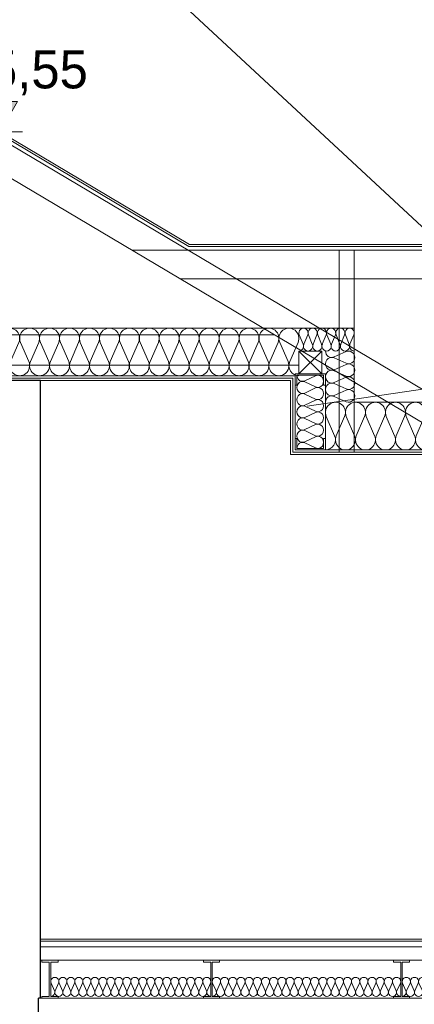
# Model space of a CAD drawing. Extents: x -396299 to -11759, y -15022 to 18278.
# Tile 81 of 205: x -230212 to -228134, y 7511 to 12691. Entities that reach past the tile are written whole.
import ezdxf

# ---------------------------------------------------------------- set-up
doc = ezdxf.new("R2010")
doc.units = 0
doc.header["$MEASUREMENT"] = 0
for name, color, linetype, lineweight in [('0_Nr_Pióra__21', 7, 'Continuous', 13), ('0_Nr_Pióra__5', 7, 'Continuous', 13), ('Arch wymiary_Nr_Pióra__21', 7, 'Continuous', 13), ('INWENT DACH_Nr_Pióra__5', 7, 'Continuous', 13), ('INWENT OPISY_Nr_Pióra__21', 7, 'Continuous', 13), ('INWENT STROPY_Nr_Pióra__21', 7, 'Continuous', 13), ('INWENT.ŚCIANY_Nr_Pióra__1', 7, 'Continuous', 25), ('Inwentaryzacja Konst._Nr_Pióra__5', 7, 'Continuous', 13)]:
    doc.layers.add(name, color=color, linetype=linetype, lineweight=lineweight)
for name, color, linetype in [('arch izolacje', 7, 'Continuous'), ('Arch opisy', 7, 'Continuous'), ('Arch wymiary', 7, 'Continuous'), ('INWENT STROPY', 7, 'Continuous')]:
    doc.layers.add(name, color=color, linetype=linetype)
for name, color, linetype, lineweight, true_color in [('arch izolacje_Nr_Pióra__24', 7, 'Continuous', 13, 0x029e21), ('Arch opisy_Nr_Pióra__3', 7, 'Continuous', 20, 0xff6600), ('Arch stropy_Nr_Pióra__24', 7, 'Continuous', 13, 0x029e21), ('INWENT STROPY_Nr_Pióra__2', 7, 'Continuous', 13, 0x7f7f7f), ('INWENT STROPY_Nr_Pióra__25', 7, 'Continuous', 15, 0x40a5ff), ('Inwentaryzacja Konst._Nr_Pióra__25', 7, 'Continuous', 15, 0x40a5ff)]:
    doc.layers.add(name, color=color, linetype=linetype, lineweight=lineweight, true_color=true_color)
doc.styles.add('GENERATED_STYLE_1', font='txt')
doc.dimstyles.new('GENERATED_STYLE__10', dxfattribs={"dimtxt": 200, "dimasz": 110.144928, "dimexe": 0.18, "dimexo": 40, "dimgap": 0.09, "dimtad": 1, "dimtih": 1, "dimtoh": 1, "dimdec": 0, "dimzin": 0, "dimdsep": 46, "dimtxsty": 'GENERATED_STYLE_1', "dimblk": 'ARROWHEAD_5', "dimblk1": 'ARROWHEAD_5', "dimblk2": 'ARROWHEAD_5', "dimcen": 0.09, "dimclrd": 7, "dimclre": 7, "dimclrt": 7, "dimazin": 0, "dimtfac": 1, "dimtdec": 4, "dimtmove": 0, "dimatfit": 3, "dimfxl": 0, "dimtolj": 1, "dimtzin": 0, "dimarcsym": 0})

# ---------------------------------------------------------------- blocks, each defined once
blk = doc.blocks.new('Izolacja cieplna 14_1', base_point=(-228741.9, 10818.2))
at = {"layer": 'arch izolacje_Nr_Pióra__24', "linetype": 'Continuous'}
for p, q in [((-230268.8, 10892.7), (-230312.5, 10993.7)), ((-230216.3, 10993.7), (-230260, 10892.7)), ((-230163.8, 10892.7), (-230207.5, 10993.7)), ((-230111.3, 10993.7), (-230155, 10892.7)), ((-230058.8, 10892.7), (-230102.5, 10993.7)), ((-230006.3, 10993.7), (-230050, 10892.7)), ((-229953.8, 10892.7), (-229997.5, 10993.7)), ((-229901.3, 10993.7), (-229945, 10892.7)), ((-229848.8, 10892.7), (-229892.5, 10993.7)), ((-229796.3, 10993.7), (-229840, 10892.7)), ((-229743.8, 10892.7), (-229787.5, 10993.7)), ((-229691.3, 10993.7), (-229735, 10892.7)), ((-229638.8, 10892.7), (-229682.5, 10993.7)), ((-229586.3, 10993.7), (-229630, 10892.7)), ((-229533.8, 10892.7), (-229577.5, 10993.7)), ((-229481.3, 10993.7), (-229525, 10892.7)), ((-229428.8, 10892.7), (-229472.5, 10993.7)), ((-229376.3, 10993.7), (-229420, 10892.7)), ((-229323.8, 10892.7), (-229367.5, 10993.7)), ((-229271.3, 10993.7), (-229315, 10892.7)), ((-229218.8, 10892.7), (-229262.5, 10993.7)), ((-229166.3, 10993.7), (-229210, 10892.7)), ((-229113.8, 10892.7), (-229157.5, 10993.7)), ((-229061.3, 10993.7), (-229105, 10892.7)), ((-229008.8, 10892.7), (-229052.5, 10993.7)), ((-228956.3, 10993.7), (-229000, 10892.7)), ((-228903.8, 10892.7), (-228947.5, 10993.7)), ((-228851.3, 10993.7), (-228895, 10892.7)), ((-228798.8, 10892.7), (-228842.5, 10993.7)), ((-228746.3, 10993.7), (-228790, 10892.7))]:
    blk.add_line(p, q, dxfattribs=at)
for centre, start_param, end_param in [((-230264.4, 11015), 1.158003, 5.125183), ((-230159.4, 11015), 1.158003, 5.125183), ((-230054.4, 11015), 1.158003, 5.125183), ((-229949.4, 11015), 1.158003, 5.125183), ((-229844.4, 11015), 1.158003, 5.125183), ((-229739.4, 11015), 1.158003, 5.125183), ((-229634.4, 11015), 1.158003, 5.125183), ((-229529.4, 11015), 1.158003, 5.125183), ((-229424.4, 11015), 1.158003, 5.125183), ((-229319.4, 11015), 1.158003, 5.125183), ((-229214.4, 11015), 1.158003, 5.125183), ((-229109.4, 11015), 1.158003, 5.125183), ((-229004.4, 11015), 1.158003, 5.125183), ((-228899.4, 11015), 1.158003, 5.125183), ((-228794.4, 11015), 1.158003, 5.125183), ((-230316.9, 10871.3), 0, 1.983589), ((-230211.9, 10871.3), 4.299595, 8.266774), ((-230106.9, 10871.3), 4.299595, 8.266774), ((-230001.9, 10871.3), 4.299595, 8.266774), ((-229896.9, 10871.3), 4.299595, 8.266774), ((-229791.9, 10871.3), 4.299595, 8.266774), ((-229686.9, 10871.3), 4.299595, 8.266774), ((-229581.9, 10871.3), 4.299595, 8.266774), ((-229476.9, 10871.3), 4.299595, 8.266774), ((-229371.9, 10871.3), 4.299595, 8.266774), ((-229266.9, 10871.3), 4.299595, 8.266774), ((-229161.9, 10871.3), 4.299595, 8.266774), ((-229056.9, 10871.3), 4.299595, 8.266774), ((-228951.9, 10871.3), 4.299595, 8.266774), ((-228846.9, 10871.3), 4.299595, 8.266774), ((-228741.9, 10871.3), 4.299596, 6.283185)]:
    blk.add_ellipse(centre, major_axis=(0, -53.2), ratio=0.987408, start_param=start_param, end_param=end_param, dxfattribs=at)
blk = doc.blocks.new('Izolacja cieplna 14_5', base_point=(-230047.9, 7553.2))
at = {"layer": 'INWENT STROPY_Nr_Pióra__2', "linetype": 'Continuous'}
for p, q in [((-230046.1, 7623.4), (-230028.6, 7583)), ((-230025.1, 7583), (-230007.5, 7623.4)), ((-230004, 7623.4), (-229986.5, 7583)), ((-229983, 7583), (-229965.4, 7623.4)), ((-229961.9, 7623.4), (-229944.4, 7583)), ((-229940.9, 7583), (-229923.3, 7623.4)), ((-229919.8, 7623.4), (-229902.3, 7583)), ((-229898.8, 7583), (-229881.2, 7623.4)), ((-229877.7, 7623.4), (-229860.2, 7583)), ((-229856.7, 7583), (-229839.1, 7623.4)), ((-229835.6, 7623.4), (-229818.1, 7583)), ((-229814.6, 7583), (-229797, 7623.4)), ((-229793.5, 7623.4), (-229776, 7583)), ((-229772.5, 7583), (-229754.9, 7623.4)), ((-229751.4, 7623.4), (-229733.9, 7583)), ((-229730.4, 7583), (-229712.8, 7623.4)), ((-229709.3, 7623.4), (-229691.8, 7583)), ((-229688.3, 7583), (-229670.7, 7623.4)), ((-229667.2, 7623.4), (-229649.7, 7583)), ((-229646.2, 7583), (-229628.6, 7623.4)), ((-229625.1, 7623.4), (-229607.6, 7583)), ((-229604.1, 7583), (-229586.5, 7623.4)), ((-229583, 7623.4), (-229565.5, 7583)), ((-229562, 7583), (-229544.4, 7623.4)), ((-229540.9, 7623.4), (-229523.4, 7583)), ((-229519.9, 7583), (-229502.3, 7623.4)), ((-229498.8, 7623.4), (-229481.3, 7583)), ((-229477.8, 7583), (-229460.2, 7623.4)), ((-229456.7, 7623.4), (-229439.2, 7583)), ((-229435.7, 7583), (-229418.1, 7623.4)), ((-229414.6, 7623.4), (-229397.1, 7583)), ((-229393.6, 7583), (-229376, 7623.4)), ((-229372.5, 7623.4), (-229355, 7583)), ((-229351.5, 7583), (-229333.9, 7623.4)), ((-229330.4, 7623.4), (-229312.9, 7583)), ((-229309.4, 7583), (-229291.8, 7623.4)), ((-229288.3, 7623.4), (-229270.8, 7583)), ((-229267.3, 7583), (-229249.7, 7623.4)), ((-229246.2, 7623.4), (-229228.7, 7583)), ((-229225.2, 7583), (-229207.6, 7623.4))]:
    blk.add_line(p, q, dxfattribs=at)
for centre, start_param, end_param in [((-230026.8, 7631.9), 4.299595, 8.266775), ((-229984.7, 7631.9), 4.299595, 8.266775), ((-229942.6, 7631.9), 4.299595, 8.266775), ((-229900.5, 7631.9), 4.299595, 8.266775), ((-229858.4, 7631.9), 4.299595, 8.266775), ((-229816.3, 7631.9), 4.299595, 8.266775), ((-229774.2, 7631.9), 4.299595, 8.266775), ((-229732.1, 7631.9), 4.299595, 8.266775), ((-229690, 7631.9), 4.299595, 8.266775), ((-229647.9, 7631.9), 4.299595, 8.266775), ((-229605.8, 7631.9), 4.299595, 8.266775), ((-229563.7, 7631.9), 4.299595, 8.266775), ((-229521.6, 7631.9), 4.299595, 8.266775), ((-229479.5, 7631.9), 4.299595, 8.266775), ((-229437.4, 7631.9), 4.299595, 8.266775), ((-229395.3, 7631.9), 4.299595, 8.266775), ((-229353.2, 7631.9), 4.299595, 8.266775), ((-229311.1, 7631.9), 4.299595, 8.266775), ((-229269, 7631.9), 4.299595, 8.266775), ((-229226.9, 7631.9), 4.299595, 8.266775), ((-230047.9, 7574.4), 3.141593, 5.125182), ((-230005.8, 7574.4), 1.158004, 5.125183), ((-229963.7, 7574.4), 1.158004, 5.125183), ((-229921.6, 7574.4), 1.158004, 5.125183), ((-229879.5, 7574.4), 1.158004, 5.125183), ((-229837.4, 7574.4), 1.158004, 5.125183), ((-229795.3, 7574.4), 1.158004, 5.125183), ((-229753.2, 7574.4), 1.158004, 5.125183), ((-229711.1, 7574.4), 1.158004, 5.125183), ((-229669, 7574.4), 1.158004, 5.125183), ((-229626.9, 7574.4), 1.158004, 5.125183), ((-229584.8, 7574.4), 1.158004, 5.125183), ((-229542.7, 7574.4), 1.158004, 5.125183), ((-229500.6, 7574.4), 1.158004, 5.125183), ((-229458.5, 7574.4), 1.158004, 5.125183), ((-229416.4, 7574.4), 1.158004, 5.125183), ((-229374.3, 7574.4), 1.158004, 5.125183), ((-229332.2, 7574.4), 1.158004, 5.125183), ((-229290.1, 7574.4), 1.158004, 5.125183), ((-229248, 7574.4), 1.158004, 5.125183), ((-229205.9, 7574.4), 1.158004, 3.141593)]:
    blk.add_ellipse(centre, major_axis=(0, 21.3), ratio=0.989759, start_param=start_param, end_param=end_param, dxfattribs=at)
blk = doc.blocks.new('Izolacja cieplna 14_45', base_point=(-224916.9, 10428.2))
at = {"layer": 'arch izolacje_Nr_Pióra__24', "linetype": 'Continuous'}
for p, q in [((-228553.7, 10502.7), (-228597.5, 10603.7)), ((-228501, 10603.7), (-228544.8, 10502.7)), ((-228448.4, 10502.7), (-228492.2, 10603.7)), ((-228395.7, 10603.7), (-228439.5, 10502.7)), ((-228343.1, 10502.7), (-228386.9, 10603.7)), ((-228290.4, 10603.7), (-228334.2, 10502.7)), ((-228237.8, 10502.7), (-228281.6, 10603.7)), ((-228185.2, 10603.7), (-228229, 10502.7)), ((-228132.5, 10502.7), (-228176.3, 10603.7)), ((-228079.9, 10603.7), (-228123.7, 10502.7)), ((-228027.2, 10502.7), (-228071, 10603.7)), ((-227974.6, 10603.7), (-228018.4, 10502.7)), ((-227921.9, 10502.7), (-227965.7, 10603.7)), ((-227869.3, 10603.7), (-227913.1, 10502.7)), ((-227816.7, 10502.7), (-227860.5, 10603.7)), ((-227764, 10603.7), (-227807.8, 10502.7)), ((-227711.4, 10502.7), (-227755.2, 10603.7)), ((-227658.7, 10603.7), (-227702.5, 10502.7)), ((-227606.1, 10502.7), (-227649.9, 10603.7)), ((-227553.4, 10603.7), (-227597.2, 10502.7)), ((-227500.8, 10502.7), (-227544.6, 10603.7)), ((-227448.2, 10603.7), (-227492, 10502.7)), ((-227395.5, 10502.7), (-227439.3, 10603.7)), ((-227342.9, 10603.7), (-227386.7, 10502.7)), ((-227290.2, 10502.7), (-227334, 10603.7)), ((-227237.6, 10603.7), (-227281.4, 10502.7)), ((-227184.9, 10502.7), (-227228.7, 10603.7)), ((-227132.3, 10603.7), (-227176.1, 10502.7)), ((-227079.7, 10502.7), (-227123.5, 10603.7)), ((-227027, 10603.7), (-227070.8, 10502.7)), ((-226974.4, 10502.7), (-227018.2, 10603.7)), ((-226921.7, 10603.7), (-226965.5, 10502.7)), ((-226869.1, 10502.7), (-226912.9, 10603.7)), ((-226816.4, 10603.7), (-226860.2, 10502.7)), ((-226763.8, 10502.7), (-226807.6, 10603.7)), ((-226711.2, 10603.7), (-226755, 10502.7)), ((-226658.5, 10502.7), (-226702.3, 10603.7)), ((-226605.9, 10603.7), (-226649.7, 10502.7)), ((-226553.2, 10502.7), (-226597, 10603.7)), ((-226500.6, 10603.7), (-226544.4, 10502.7)), ((-226447.9, 10502.7), (-226491.7, 10603.7)), ((-226395.3, 10603.7), (-226439.1, 10502.7)), ((-226342.7, 10502.7), (-226386.5, 10603.7)), ((-226290, 10603.7), (-226333.8, 10502.7)), ((-226237.4, 10502.7), (-226281.2, 10603.7)), ((-226184.7, 10603.7), (-226228.5, 10502.7)), ((-226132.1, 10502.7), (-226175.9, 10603.7)), ((-226079.4, 10603.7), (-226123.2, 10502.7)), ((-226026.8, 10502.7), (-226070.6, 10603.7)), ((-225974.2, 10603.7), (-226018, 10502.7)), ((-225921.5, 10502.7), (-225965.3, 10603.7)), ((-225868.9, 10603.7), (-225912.7, 10502.7)), ((-225816.2, 10502.7), (-225860, 10603.7)), ((-225763.6, 10603.7), (-225807.4, 10502.7)), ((-225710.9, 10502.7), (-225754.7, 10603.7)), ((-225658.3, 10603.7), (-225702.1, 10502.7)), ((-225605.7, 10502.7), (-225649.5, 10603.7)), ((-225553, 10603.7), (-225596.8, 10502.7)), ((-225500.4, 10502.7), (-225544.2, 10603.7)), ((-225447.7, 10603.7), (-225491.5, 10502.7)), ((-225395.1, 10502.7), (-225438.9, 10603.7)), ((-225342.4, 10603.7), (-225386.2, 10502.7)), ((-225289.8, 10502.7), (-225333.6, 10603.7)), ((-225237.2, 10603.7), (-225281, 10502.7)), ((-225184.5, 10502.7), (-225228.3, 10603.7)), ((-225131.9, 10603.7), (-225175.7, 10502.7)), ((-225079.2, 10502.7), (-225123, 10603.7)), ((-225026.6, 10603.7), (-225070.4, 10502.7)), ((-224973.9, 10502.7), (-225017.7, 10603.7)), ((-224921.3, 10603.7), (-224965.1, 10502.7))]:
    blk.add_line(p, q, dxfattribs=at)
for centre, start_param, end_param in [((-228549.2, 10625), 1.158003, 5.125183), ((-228443.9, 10625), 1.158003, 5.125183), ((-228338.7, 10625), 1.158003, 5.125183), ((-228233.4, 10625), 1.158003, 5.125183), ((-228128.1, 10625), 1.158003, 5.125183), ((-228022.8, 10625), 1.158003, 5.125183), ((-227917.5, 10625), 1.158003, 5.125183), ((-227812.2, 10625), 1.158003, 5.125183), ((-227706.9, 10625), 1.158003, 5.125183), ((-227601.7, 10625), 1.158003, 5.125183), ((-227496.4, 10625), 1.158003, 5.125183), ((-227391.1, 10625), 1.158003, 5.125183), ((-227285.8, 10625), 1.158003, 5.125183), ((-227180.5, 10625), 1.158003, 5.125183), ((-227075.2, 10625), 1.158003, 5.125183), ((-226969.9, 10625), 1.158003, 5.125183), ((-226864.7, 10625), 1.158003, 5.125183), ((-226759.4, 10625), 1.158003, 5.125183), ((-226654.1, 10625), 1.158003, 5.125183), ((-226548.8, 10625), 1.158003, 5.125183), ((-226443.5, 10625), 1.158003, 5.125183), ((-226338.2, 10625), 1.158003, 5.125183), ((-226232.9, 10625), 1.158003, 5.125183), ((-226127.7, 10625), 1.158003, 5.125183), ((-226022.4, 10625), 1.158003, 5.125183), ((-225917.1, 10625), 1.158003, 5.125183), ((-225811.8, 10625), 1.158003, 5.125183), ((-225706.5, 10625), 1.158003, 5.125183), ((-225601.2, 10625), 1.158003, 5.125183), ((-225495.9, 10625), 1.158003, 5.125183), ((-225390.7, 10625), 1.158003, 5.125183), ((-225285.4, 10625), 1.158003, 5.125183), ((-225180.1, 10625), 1.158003, 5.125183), ((-225074.8, 10625), 1.158003, 5.125183), ((-224969.5, 10625), 1.158003, 5.125183), ((-228601.9, 10481.3), 0, 1.983589), ((-228496.6, 10481.3), 4.299595, 8.266774), ((-228391.3, 10481.3), 4.299595, 8.266774), ((-228286, 10481.3), 4.299595, 8.266774), ((-228180.7, 10481.3), 4.299595, 8.266774), ((-228075.4, 10481.3), 4.299595, 8.266774), ((-227970.2, 10481.3), 4.299595, 8.266774), ((-227864.9, 10481.3), 4.299595, 8.266774), ((-227759.6, 10481.3), 4.299595, 8.266774), ((-227654.3, 10481.3), 4.299595, 8.266774), ((-227549, 10481.3), 4.299595, 8.266774), ((-227443.7, 10481.3), 4.299595, 8.266774), ((-227338.4, 10481.3), 4.299595, 8.266774), ((-227233.2, 10481.3), 4.299595, 8.266774), ((-227127.9, 10481.3), 4.299595, 8.266774), ((-227022.6, 10481.3), 4.299595, 8.266774), ((-226917.3, 10481.3), 4.299595, 8.266774), ((-226812, 10481.3), 4.299595, 8.266774), ((-226706.7, 10481.3), 4.299595, 8.266774), ((-226601.4, 10481.3), 4.299595, 8.266774), ((-226496.2, 10481.3), 4.299595, 8.266774), ((-226390.9, 10481.3), 4.299595, 8.266774), ((-226285.6, 10481.3), 4.299595, 8.266774), ((-226180.3, 10481.3), 4.299595, 8.266774), ((-226075, 10481.3), 4.299595, 8.266774), ((-225969.7, 10481.3), 4.299595, 8.266774), ((-225864.4, 10481.3), 4.299595, 8.266774), ((-225759.2, 10481.3), 4.299595, 8.266774), ((-225653.9, 10481.3), 4.299595, 8.266774), ((-225548.6, 10481.3), 4.299595, 8.266774), ((-225443.3, 10481.3), 4.299595, 8.266774), ((-225338, 10481.3), 4.299595, 8.266774), ((-225232.7, 10481.3), 4.299595, 8.266774), ((-225127.4, 10481.3), 4.299595, 8.266774), ((-225022.2, 10481.3), 4.299595, 8.266774), ((-224916.9, 10481.3), 4.299596, 6.283185)]:
    blk.add_ellipse(centre, major_axis=(0, -53.2), ratio=0.990095, start_param=start_param, end_param=end_param, dxfattribs=at)
blk = doc.blocks.new('Izolacja cieplna 14_56', base_point=(-228197.9, 7553.2))
at = {"layer": 'INWENT STROPY_Nr_Pióra__2', "linetype": 'Continuous'}
for p, q in [((-228196.1, 7623.4), (-228178.1, 7583)), ((-228174.5, 7583), (-228156.6, 7623.4)), ((-228152.9, 7623.4), (-228135, 7583)), ((-228131.4, 7583), (-228113.4, 7623.4)), ((-228109.8, 7623.4), (-228091.9, 7583)), ((-228088.2, 7583), (-228070.3, 7623.4)), ((-228066.7, 7623.4), (-228048.7, 7583)), ((-228045.1, 7583), (-228027.2, 7623.4)), ((-228023.5, 7623.4), (-228005.6, 7583)), ((-228002, 7583), (-227984, 7623.4)), ((-227980.4, 7623.4), (-227962.5, 7583)), ((-227958.8, 7583), (-227940.9, 7623.4)), ((-227937.3, 7623.4), (-227919.3, 7583)), ((-227915.7, 7583), (-227897.8, 7623.4)), ((-227894.2, 7623.4), (-227876.2, 7583)), ((-227872.6, 7583), (-227854.6, 7623.4)), ((-227851, 7623.4), (-227833.1, 7583)), ((-227829.5, 7583), (-227811.5, 7623.4)), ((-227807.9, 7623.4), (-227790, 7583)), ((-227786.3, 7583), (-227768.4, 7623.4)), ((-227764.8, 7623.4), (-227746.8, 7583)), ((-227743.2, 7583), (-227725.3, 7623.4)), ((-227721.6, 7623.4), (-227703.7, 7583)), ((-227700.1, 7583), (-227682.1, 7623.4)), ((-227678.5, 7623.4), (-227660.6, 7583)), ((-227656.9, 7583), (-227639, 7623.4)), ((-227635.4, 7623.4), (-227617.4, 7583)), ((-227613.8, 7583), (-227595.9, 7623.4)), ((-227592.2, 7623.4), (-227574.3, 7583)), ((-227570.7, 7583), (-227552.7, 7623.4)), ((-227549.1, 7623.4), (-227531.2, 7583)), ((-227527.5, 7583), (-227509.6, 7623.4)), ((-227506, 7623.4), (-227488, 7583)), ((-227484.4, 7583), (-227466.5, 7623.4)), ((-227462.8, 7623.4), (-227444.9, 7583)), ((-227441.3, 7583), (-227423.3, 7623.4)), ((-227419.7, 7623.4), (-227401.8, 7583)), ((-227398.2, 7583), (-227380.2, 7623.4)), ((-227376.6, 7623.4), (-227358.6, 7583)), ((-227355, 7583), (-227337.1, 7623.4)), ((-227333.5, 7623.4), (-227315.5, 7583)), ((-227311.9, 7583), (-227294, 7623.4)), ((-227290.3, 7623.4), (-227272.4, 7583)), ((-227268.8, 7583), (-227250.8, 7623.4)), ((-227247.2, 7623.4), (-227229.3, 7583)), ((-227225.6, 7583), (-227207.7, 7623.4))]:
    blk.add_line(p, q, dxfattribs=at)
for centre, start_param, end_param in [((-228176.3, 7631.9), 5.870392, 9.837571), ((-228133.2, 7631.9), 5.870392, 9.837571), ((-228090.1, 7631.9), 5.870392, 9.837571), ((-228046.9, 7631.9), 5.870392, 9.837571), ((-228003.8, 7631.9), 5.870392, 9.837571), ((-227960.7, 7631.9), 5.870392, 9.837571), ((-227917.5, 7631.9), 5.870392, 9.837571), ((-227874.4, 7631.9), 5.870392, 9.837571), ((-227831.3, 7631.9), 5.870392, 9.837571), ((-227788.1, 7631.9), 5.870392, 9.837571), ((-227745, 7631.9), 5.870392, 9.837571), ((-227701.9, 7631.9), 5.870392, 9.837571), ((-227658.7, 7631.9), 5.870392, 9.837571), ((-227615.6, 7631.9), 5.870392, 9.837571), ((-227572.5, 7631.9), 5.870392, 9.837571), ((-227529.4, 7631.9), 5.870392, 9.837571), ((-227486.2, 7631.9), 5.870392, 9.837571), ((-227443.1, 7631.9), 5.870392, 9.837571), ((-227400, 7631.9), 5.870392, 9.837571), ((-227356.8, 7631.9), 5.870392, 9.837571), ((-227313.7, 7631.9), 5.870392, 9.837571), ((-227270.6, 7631.9), 5.870392, 9.837571), ((-227227.4, 7631.9), 5.870392, 9.837571), ((-228197.9, 7574.4), 4.712389, 6.695979), ((-228154.7, 7574.4), 2.7288, 6.695979), ((-228111.6, 7574.4), 2.7288, 6.695979), ((-228068.5, 7574.4), 2.7288, 6.695979), ((-228025.4, 7574.4), 2.7288, 6.695979), ((-227982.2, 7574.4), 2.7288, 6.695979), ((-227939.1, 7574.4), 2.7288, 6.695979), ((-227896, 7574.4), 2.7288, 6.695979), ((-227852.8, 7574.4), 2.7288, 6.695979), ((-227809.7, 7574.4), 2.7288, 6.695979), ((-227766.6, 7574.4), 2.7288, 6.695979), ((-227723.4, 7574.4), 2.7288, 6.695979), ((-227680.3, 7574.4), 2.7288, 6.695979), ((-227637.2, 7574.4), 2.7288, 6.695979), ((-227594.1, 7574.4), 2.7288, 6.695979), ((-227550.9, 7574.4), 2.7288, 6.695979), ((-227507.8, 7574.4), 2.7288, 6.695979), ((-227464.7, 7574.4), 2.7288, 6.695979), ((-227421.5, 7574.4), 2.7288, 6.695979), ((-227378.4, 7574.4), 2.7288, 6.695979), ((-227335.3, 7574.4), 2.7288, 6.695979), ((-227292.1, 7574.4), 2.7288, 6.695979), ((-227249, 7574.4), 2.7288, 6.695979), ((-227205.9, 7574.4), 2.7288, 4.712389)]:
    blk.add_ellipse(centre, major_axis=(21.6, 0), ratio=0.986209, start_param=start_param, end_param=end_param, dxfattribs=at)
blk = doc.blocks.new('Izolacja cieplna 14_62', base_point=(-228751.9, 10435.7))
at = {"layer": 'arch izolacje_Nr_Pióra__24', "linetype": 'Continuous'}
for p, q in [((-228710.2, 10791.3), (-228653.6, 10818)), ((-228653.6, 10759.2), (-228710.2, 10785.9)), ((-228710.2, 10727.1), (-228653.6, 10753.8)), ((-228653.6, 10695), (-228710.2, 10721.7)), ((-228710.2, 10663), (-228653.6, 10689.7)), ((-228653.6, 10630.9), (-228710.2, 10657.6)), ((-228710.2, 10598.8), (-228653.6, 10625.5)), ((-228653.6, 10566.7), (-228710.2, 10593.4)), ((-228710.2, 10534.6), (-228653.6, 10561.3)), ((-228653.6, 10502.5), (-228710.2, 10529.2)), ((-228710.2, 10470.5), (-228653.6, 10497.2)), ((-228653.6, 10438.4), (-228710.2, 10465.1))]:
    blk.add_line(p, q, dxfattribs=at)
for centre, start_param, end_param in [((-228722.1, 10756.5), 5.870392, 9.837571), ((-228722.1, 10820.7), 1.570796, 3.554385), ((-228641.7, 10788.6), 2.728799, 6.695979), ((-228722.1, 10692.3), 5.870392, 9.837571), ((-228641.7, 10724.4), 2.728799, 6.695979), ((-228641.7, 10660.3), 2.728799, 6.695979), ((-228722.1, 10628.2), 5.870392, 9.837571), ((-228641.7, 10596.1), 2.728799, 6.695979), ((-228722.1, 10564), 5.870392, 9.837571), ((-228641.7, 10531.9), 2.728799, 6.695979), ((-228722.1, 10499.8), 5.870392, 9.837571), ((-228722.1, 10435.7), 5.870392, 7.853982), ((-228641.7, 10467.8), 2.728799, 6.695979)]:
    blk.add_ellipse(centre, major_axis=(0, 32.1), ratio=0.92805, start_param=start_param, end_param=end_param, dxfattribs=at)
blk = doc.blocks.new('Izolacja cieplna 14_75', base_point=(-229197.9, 7553.2))
at = {"layer": 'INWENT STROPY_Nr_Pióra__2', "linetype": 'Continuous'}
for p, q in [((-229196.1, 7623.4), (-229178.1, 7583)), ((-229174.5, 7583), (-229156.6, 7623.4)), ((-229152.9, 7623.4), (-229135, 7583)), ((-229131.4, 7583), (-229113.4, 7623.4)), ((-229109.8, 7623.4), (-229091.9, 7583)), ((-229088.2, 7583), (-229070.3, 7623.4)), ((-229066.7, 7623.4), (-229048.7, 7583)), ((-229045.1, 7583), (-229027.2, 7623.4)), ((-229023.5, 7623.4), (-229005.6, 7583)), ((-229002, 7583), (-228984, 7623.4)), ((-228980.4, 7623.4), (-228962.5, 7583)), ((-228958.8, 7583), (-228940.9, 7623.4)), ((-228937.3, 7623.4), (-228919.3, 7583)), ((-228915.7, 7583), (-228897.8, 7623.4)), ((-228894.2, 7623.4), (-228876.2, 7583)), ((-228872.6, 7583), (-228854.6, 7623.4)), ((-228851, 7623.4), (-228833.1, 7583)), ((-228829.5, 7583), (-228811.5, 7623.4)), ((-228807.9, 7623.4), (-228790, 7583)), ((-228786.3, 7583), (-228768.4, 7623.4)), ((-228764.8, 7623.4), (-228746.8, 7583)), ((-228743.2, 7583), (-228725.3, 7623.4)), ((-228721.6, 7623.4), (-228703.7, 7583)), ((-228700.1, 7583), (-228682.1, 7623.4)), ((-228678.5, 7623.4), (-228660.6, 7583)), ((-228656.9, 7583), (-228639, 7623.4)), ((-228635.4, 7623.4), (-228617.4, 7583)), ((-228613.8, 7583), (-228595.9, 7623.4)), ((-228592.2, 7623.4), (-228574.3, 7583)), ((-228570.7, 7583), (-228552.7, 7623.4)), ((-228549.1, 7623.4), (-228531.2, 7583)), ((-228527.5, 7583), (-228509.6, 7623.4)), ((-228506, 7623.4), (-228488, 7583)), ((-228484.4, 7583), (-228466.5, 7623.4)), ((-228462.8, 7623.4), (-228444.9, 7583)), ((-228441.3, 7583), (-228423.3, 7623.4)), ((-228419.7, 7623.4), (-228401.8, 7583)), ((-228398.2, 7583), (-228380.2, 7623.4)), ((-228376.6, 7623.4), (-228358.6, 7583)), ((-228355, 7583), (-228337.1, 7623.4)), ((-228333.5, 7623.4), (-228315.5, 7583)), ((-228311.9, 7583), (-228294, 7623.4)), ((-228290.3, 7623.4), (-228272.4, 7583)), ((-228268.8, 7583), (-228250.8, 7623.4)), ((-228247.2, 7623.4), (-228229.3, 7583)), ((-228225.6, 7583), (-228207.7, 7623.4))]:
    blk.add_line(p, q, dxfattribs=at)
for centre, start_param, end_param in [((-229176.3, 7631.9), 5.870392, 9.837571), ((-229133.2, 7631.9), 5.870392, 9.837571), ((-229090.1, 7631.9), 5.870392, 9.837571), ((-229046.9, 7631.9), 5.870392, 9.837571), ((-229003.8, 7631.9), 5.870392, 9.837571), ((-228960.7, 7631.9), 5.870392, 9.837571), ((-228917.5, 7631.9), 5.870392, 9.837571), ((-228874.4, 7631.9), 5.870392, 9.837571), ((-228831.3, 7631.9), 5.870392, 9.837571), ((-228788.1, 7631.9), 5.870392, 9.837571), ((-228745, 7631.9), 5.870392, 9.837571), ((-228701.9, 7631.9), 5.870392, 9.837571), ((-228658.7, 7631.9), 5.870392, 9.837571), ((-228615.6, 7631.9), 5.870392, 9.837571), ((-228572.5, 7631.9), 5.870392, 9.837571), ((-228529.4, 7631.9), 5.870392, 9.837571), ((-228486.2, 7631.9), 5.870392, 9.837571), ((-228443.1, 7631.9), 5.870392, 9.837571), ((-228400, 7631.9), 5.870392, 9.837571), ((-228356.8, 7631.9), 5.870392, 9.837571), ((-228313.7, 7631.9), 5.870392, 9.837571), ((-228270.6, 7631.9), 5.870392, 9.837571), ((-228227.4, 7631.9), 5.870392, 9.837571), ((-229197.9, 7574.4), 4.712389, 6.695979), ((-229154.7, 7574.4), 2.7288, 6.695979), ((-229111.6, 7574.4), 2.7288, 6.695979), ((-229068.5, 7574.4), 2.7288, 6.695979), ((-229025.4, 7574.4), 2.7288, 6.695979), ((-228982.2, 7574.4), 2.7288, 6.695979), ((-228939.1, 7574.4), 2.7288, 6.695979), ((-228896, 7574.4), 2.7288, 6.695979), ((-228852.8, 7574.4), 2.7288, 6.695979), ((-228809.7, 7574.4), 2.7288, 6.695979), ((-228766.6, 7574.4), 2.7288, 6.695979), ((-228723.4, 7574.4), 2.7288, 6.695979), ((-228680.3, 7574.4), 2.7288, 6.695979), ((-228637.2, 7574.4), 2.7288, 6.695979), ((-228594.1, 7574.4), 2.7288, 6.695979), ((-228550.9, 7574.4), 2.7288, 6.695979), ((-228507.8, 7574.4), 2.7288, 6.695979), ((-228464.7, 7574.4), 2.7288, 6.695979), ((-228421.5, 7574.4), 2.7288, 6.695979), ((-228378.4, 7574.4), 2.7288, 6.695979), ((-228335.3, 7574.4), 2.7288, 6.695979), ((-228292.1, 7574.4), 2.7288, 6.695979), ((-228249, 7574.4), 2.7288, 6.695979), ((-228205.9, 7574.4), 2.7288, 4.712389)]:
    blk.add_ellipse(centre, major_axis=(21.6, 0), ratio=0.986209, start_param=start_param, end_param=end_param, dxfattribs=at)
blk = doc.blocks.new('Izolacja cieplna 14_103', base_point=(-228601.9, 10678.2))
at = {"layer": 'arch izolacje_Nr_Pióra__24', "linetype": 'Continuous'}
for p, q in [((-228556, 10917.3), (-228493.8, 10945.3)), ((-228493.8, 10883.5), (-228556, 10911.6)), ((-228556, 10849.8), (-228493.8, 10877.8)), ((-228493.8, 10816), (-228556, 10844.1)), ((-228556, 10782.3), (-228493.8, 10810.3)), ((-228493.8, 10748.5), (-228556, 10776.6)), ((-228556, 10714.8), (-228493.8, 10742.8)), ((-228493.8, 10681), (-228556, 10709.1))]:
    blk.add_line(p, q, dxfattribs=at)
for centre, start_param, end_param in [((-228569.1, 10948.2), 1.570796, 3.554385), ((-228480.6, 10914.4), 2.728799, 6.695979), ((-228569.1, 10880.7), 5.870392, 9.837571), ((-228480.6, 10846.9), 2.728799, 6.695979), ((-228569.1, 10813.2), 5.870392, 9.837571), ((-228569.1, 10745.7), 5.870392, 9.837571), ((-228480.6, 10779.4), 2.728799, 6.695979), ((-228480.6, 10711.9), 2.728799, 6.695979), ((-228569.1, 10678.2), 5.870392, 7.853982)]:
    blk.add_ellipse(centre, major_axis=(0, 33.7), ratio=0.970451, start_param=start_param, end_param=end_param, dxfattribs=at)
blk = doc.blocks.new('Izolacja cieplna 14_104', base_point=(-228450.6, 10948.2))
at = {"layer": 'arch izolacje_Nr_Pióra__24', "linetype": 'Continuous'}
for p, q in [((-228719.6, 10983.9), (-228739.8, 11032.4)), ((-228695.4, 11032.4), (-228715.6, 10983.9)), ((-228671.1, 10983.9), (-228691.3, 11032.4)), ((-228646.8, 11032.4), (-228667, 10983.9)), ((-228622.6, 10983.9), (-228642.7, 11032.4)), ((-228598.3, 11032.4), (-228618.5, 10983.9)), ((-228574, 10983.9), (-228594.2, 11032.4)), ((-228549.7, 11032.4), (-228569.9, 10983.9)), ((-228525.5, 10983.9), (-228545.7, 11032.4)), ((-228501.2, 11032.4), (-228521.4, 10983.9)), ((-228476.9, 10983.9), (-228497.1, 11032.4)), ((-228452.6, 11032.4), (-228472.8, 10983.9))]:
    blk.add_line(p, q, dxfattribs=at)
for centre, start_param, end_param in [((-228717.6, 11042.7), 1.158003, 5.125183), ((-228669.1, 11042.7), 1.158003, 5.125183), ((-228620.5, 11042.7), 1.158003, 5.125183), ((-228572, 11042.7), 1.158003, 5.125183), ((-228523.4, 11042.7), 1.158003, 5.125183), ((-228474.9, 11042.7), 1.158003, 5.125183), ((-228741.9, 10973.7), 0, 1.983589), ((-228693.3, 10973.7), 4.299595, 8.266774), ((-228644.8, 10973.7), 4.299595, 8.266774), ((-228596.2, 10973.7), 4.299595, 8.266774), ((-228547.7, 10973.7), 4.299595, 8.266774), ((-228499.1, 10973.7), 4.299595, 8.266774), ((-228450.6, 10973.7), 4.299596, 6.283185)]:
    blk.add_ellipse(centre, major_axis=(0, -25.5), ratio=0.951068, start_param=start_param, end_param=end_param, dxfattribs=at)
blk = doc.blocks.new('Linia_195', base_point=(-231332.5, 14606.2))
at = {"layer": 'Arch opisy_Nr_Pióra__3', "linetype": 'Continuous'}
blk.add_line((-231332.5, 14606.2), (-224733.5, 8487.2), dxfattribs=at)
blk = doc.blocks.new('Wymiary_22', base_point=(-230316.9, 12100.6))
at = {"layer": 'Arch wymiary_Nr_Pióra__21', "linetype": 'Continuous'}
blk.add_hatch(color=256, dxfattribs=at).paths.add_polyline_path([(-230316.9, 12100.6), (-230409.7, 12260.6), (-230224.1, 12260.6)], flags=0)
for p, q in [((-230316.9, 12100.6), (-230409.7, 12260.6)), ((-230409.7, 12260.6), (-230224.1, 12260.6)), ((-230224.1, 12260.6), (-230316.9, 12100.6)), ((-230316.9, 12100.6), (-230436.9, 12100.6)), ((-230316.9, 12100.6), (-230196.9, 12100.6))]:
    blk.add_line(p, q, dxfattribs=at)
at = {"layer": 'Arch wymiary_Nr_Pióra__21', "insert": (-230678.3, 12292.6), "char_height": 200, "attachment_point": 7, "style": 'GENERATED_STYLE_1'}
blk.add_mtext('{+15,55}', dxfattribs=at)
blk = doc.blocks.new('*D930')
at = {"layer": '0_Nr_Pióra__5', "linetype": 'Continuous'}
for points in [[(-226445, 9594.8), (-226474.5, 9482.7), (-226526.6, 9512.5)], [(-226925.4, 7843.2), (-226953.6, 7955.6), (-226893.6, 7954.6)]]:
    blk.add_hatch(color=256, dxfattribs=at).paths.add_polyline_path(points, flags=0)
for p, q in [((-226445, 9594.8), (-226526.6, 9512.5)), ((-226445, 9594.8), (-226474.5, 9482.7)), ((-226474.5, 9482.7), (-226526.6, 9512.5)), ((-226925.4, 7843.2), (-226953.6, 7955.6)), ((-226953.6, 7955.6), (-226893.6, 7954.6)), ((-226925.4, 7843.2), (-226893.6, 7954.6))]:
    blk.add_line(p, q, dxfattribs=at)
blk.add_arc((-223491.8, 7843.2), 3433.6, 151.1946, 178.1316, dxfattribs=at)
at = {"layer": '0_Nr_Pióra__21', "insert": (-227685, 8704.2), "char_height": 200, "attachment_point": 7, "style": 'GENERATED_STYLE_1'}
blk.add_mtext('{30,67°}', dxfattribs=at)
blk = doc.blocks.new('ARROWHEAD_5')
at = {"color": 0, "linetype": 'Continuous', "lineweight": 0}
blk.add_line((0, 0), (-1, 0), dxfattribs=at)
blk.add_solid([(-1, 0.2679), (0, 0), (-1, -0.2679), (-1, 0.2679)], dxfattribs=at)

msp = doc.modelspace()

# ---------------------------------------------------------------- linework, layer by layer
at = {"layer": 'Arch stropy_Nr_Pióra__24', "linetype": 'Continuous'}
for p, q in [((-232183.2, 11068.2), (-228450.6, 11068.2)), ((-228450.6, 10678.2), (-224851.8, 10678.2))]:
    msp.add_line(p, q, dxfattribs=at)
at = {"layer": 'INWENT DACH_Nr_Pióra__5', "linetype": 'Continuous'}
for p, q in [((-230316.9, 12100.6), (-229318, 11508.2)), ((-230316.9, 12089), (-229320.8, 11498.2)), ((-229318, 11508.2), (-226192.4, 11508.2)), ((-229320.8, 11498.2), (-226195.1, 11498.2)), ((-230316.9, 10818.2), (-228761.9, 10818.2)), ((-230316.9, 10805.7), (-228774.4, 10805.7)), ((-230316.9, 10793.2), (-228786.9, 10793.2)), ((-228786.9, 10793.2), (-228786.9, 10403.2)), ((-228774.4, 10805.7), (-228774.4, 10415.7)), ((-228761.9, 10818.2), (-228761.9, 10428.2)), ((-228774.4, 10415.7), (-224916.9, 10415.7)), ((-228761.9, 10428.2), (-224916.9, 10428.2)), ((-228786.9, 10403.2), (-224916.9, 10403.2))]:
    msp.add_line(p, q, dxfattribs=at)
at = {"layer": 'INWENT OPISY_Nr_Pióra__21', "linetype": 'Continuous'}
msp.add_line((-224705.3, 11252.6), (-228697.9, 10657.5), dxfattribs=at)
at = {"layer": 'INWENT STROPY_Nr_Pióra__21', "linetype": 'Continuous'}
for p, q in [((-224961.9, 7853.2), (-230101.9, 7853.2)), ((-224961.9, 7843.2), (-230101.9, 7843.2)), ((-224936.9, 7813.2), (-230101.9, 7813.2))]:
    msp.add_line(p, q, dxfattribs=at)
at = {"layer": 'INWENT STROPY_Nr_Pióra__25', "linetype": 'Continuous'}
for p, q in [((-228761.9, 10828.2), (-228761.9, 10768.2)), ((-228601.9, 10828.2), (-228761.9, 10828.2)), ((-228601.9, 10768.2), (-228601.9, 10828.2)), ((-228751.9, 10820.7), (-228751.9, 10768.2)), ((-228611.9, 10820.7), (-228751.9, 10820.7)), ((-228611.9, 10768.2), (-228611.9, 10820.7)), ((-228761.9, 10488.2), (-228761.9, 10768.2)), ((-228751.9, 10768.2), (-228761.9, 10768.2)), ((-228601.9, 10768.2), (-228611.9, 10768.2)), ((-228601.9, 10488.2), (-228601.9, 10768.2)), ((-228751.9, 10488.2), (-228761.9, 10488.2)), ((-228761.9, 10428.2), (-228761.9, 10488.2)), ((-228751.9, 10435.7), (-228751.9, 10488.2)), ((-228601.9, 10488.2), (-228611.9, 10488.2)), ((-228611.9, 10488.2), (-228611.9, 10435.7)), ((-228601.9, 10488.2), (-228601.9, 10428.2)), ((-228601.9, 10428.2), (-228761.9, 10428.2)), ((-228611.9, 10435.7), (-228751.9, 10435.7)), ((-230094.4, 7733.2), (-230094.4, 7743.2)), ((-230009.4, 7743.2), (-230094.4, 7743.2)), ((-230055.9, 7733.2), (-230094.4, 7733.2)), ((-230055.9, 7553.2), (-230055.9, 7733.2)), ((-230047.9, 7553.2), (-230047.9, 7733.2)), ((-230009.4, 7733.2), (-230047.9, 7733.2)), ((-230009.4, 7733.2), (-230009.4, 7743.2)), ((-229159.4, 7743.2), (-229244.4, 7743.2)), ((-229244.4, 7733.2), (-229244.4, 7743.2)), ((-229205.9, 7733.2), (-229244.4, 7733.2)), ((-229205.9, 7553.2), (-229205.9, 7733.2)), ((-229159.4, 7733.2), (-229197.9, 7733.2)), ((-229197.9, 7553.2), (-229197.9, 7733.2)), ((-229159.4, 7733.2), (-229159.4, 7743.2)), ((-228244.4, 7733.2), (-228244.4, 7743.2)), ((-228159.4, 7743.2), (-228244.4, 7743.2)), ((-228205.9, 7733.2), (-228244.4, 7733.2)), ((-228205.9, 7553.2), (-228205.9, 7733.2)), ((-228197.9, 7553.2), (-228197.9, 7733.2)), ((-228159.4, 7733.2), (-228197.9, 7733.2)), ((-228159.4, 7733.2), (-228159.4, 7743.2)), ((-230055.9, 7553.2), (-230094.4, 7553.2)), ((-230094.4, 7543.2), (-230094.4, 7553.2)), ((-230009.4, 7543.2), (-230094.4, 7543.2)), ((-230009.4, 7553.2), (-230047.9, 7553.2)), ((-230009.4, 7553.2), (-230009.4, 7543.2)), ((-229205.9, 7553.2), (-229244.4, 7553.2)), ((-229244.4, 7543.2), (-229244.4, 7553.2)), ((-229159.4, 7543.2), (-229244.4, 7543.2)), ((-229159.4, 7553.2), (-229197.9, 7553.2)), ((-229159.4, 7553.2), (-229159.4, 7543.2)), ((-228244.4, 7543.2), (-228244.4, 7553.2)), ((-228205.9, 7553.2), (-228244.4, 7553.2)), ((-228159.4, 7543.2), (-228244.4, 7543.2)), ((-228159.4, 7553.2), (-228197.9, 7553.2)), ((-228159.4, 7553.2), (-228159.4, 7543.2))]:
    msp.add_line(p, q, dxfattribs=at)
at = {"layer": 'INWENT.ŚCIANY_Nr_Pióra__1', "linetype": 'Continuous'}
for p, q in [((-230101.9, 10793.2), (-230391.9, 10793.2)), ((-230101.9, 7543.2), (-230101.9, 10793.2)), ((-230111.9, 3808.2), (-230111.9, 7543.2)), ((-230101.9, 7543.2), (-230111.9, 7543.2))]:
    msp.add_line(p, q, dxfattribs=at)
at = {"layer": 'Inwentaryzacja Konst._Nr_Pióra__25', "linetype": 'Continuous'}
for p, q in [((-223841.9, 7743.2), (-230101.9, 7743.2)), ((-223841.9, 7543.2), (-230101.9, 7543.2))]:
    msp.add_line(p, q, dxfattribs=at)
at = {"layer": 'Inwentaryzacja Konst._Nr_Pióra__5', "linetype": 'Continuous'}
for p, q in [((-230316.9, 12065.8), (-227556, 10428.2)), ((-230316.9, 11891.4), (-227850, 10428.2)), ((-226200.6, 11478.2), (-229620.3, 11478.2)), ((-228530.6, 11478.2), (-228530.6, 10415.7)), ((-228450.6, 11478.2), (-228450.6, 10415.7)), ((-226241.7, 11328.2), (-229367.4, 11328.2)), ((-230316.9, 11033.2), (-228870, 11033.2)), ((-228741.9, 10828.2), (-228741.9, 10948.2)), ((-228741.9, 10948.2), (-228621.9, 10828.2)), ((-228741.9, 10948.2), (-228621.9, 10948.2)), ((-228621.9, 10948.2), (-228741.9, 10828.2)), ((-228621.9, 10948.2), (-228621.9, 10828.2)), ((-230316.9, 10873.2), (-228741.9, 10873.2)), ((-228621.9, 10828.2), (-228741.9, 10828.2))]:
    msp.add_line(p, q, dxfattribs=at)

# ---------------------------------------------------------------- block references
at = {"layer": 'arch izolacje', "color": 104, "linetype": 'Continuous', "lineweight": 20, "true_color": 0x029e21}
for name, p in [('Izolacja cieplna 14_1', (-228741.9, 10818.2)), ('Izolacja cieplna 14_104', (-228450.6, 10948.2)), ('Izolacja cieplna 14_103', (-228601.9, 10678.2)), ('Izolacja cieplna 14_62', (-228751.9, 10435.7)), ('Izolacja cieplna 14_45', (-224916.9, 10428.2))]:
    msp.add_blockref(name, p, dxfattribs=at)
at = {"layer": 'Arch opisy', "color": 30, "linetype": 'Continuous', "lineweight": 20, "true_color": 0xff6600}
msp.add_blockref('Linia_195', (-231332.5, 14606.2), dxfattribs=at)
at = {"layer": 'Arch wymiary', "linetype": 'Continuous'}
msp.add_blockref('Wymiary_22', (-230316.9, 12100.6), dxfattribs=at)
at = {"layer": 'INWENT STROPY', "color": 104, "linetype": 'Continuous', "lineweight": 20, "true_color": 0x029e21}
for name, p in [('Izolacja cieplna 14_5', (-230047.9, 7553.2)), ('Izolacja cieplna 14_75', (-229197.9, 7553.2)), ('Izolacja cieplna 14_56', (-228197.9, 7553.2))]:
    msp.add_blockref(name, p, dxfattribs=at)

# ---------------------------------------------------------------- dimensions: what is measured, and where the dimension line sits
at = {"linetype": 'Continuous'}
dim = msp.add_angular_dim_3p(base=(-226803.1, 8751.3), center=(-223491.8, 7843.2), p1=(-227850, 10428.2), p2=(-230101.9, 7843.2), dimstyle='GENERATED_STYLE__10', dxfattribs=at)
dim.commit()
dim.dimension.update_dxf_attribs({"geometry": '*D930', "text_midpoint": (-227288.1, 8804.2), "dimtype": 165})

doc.saveas('drawing.dxf')
